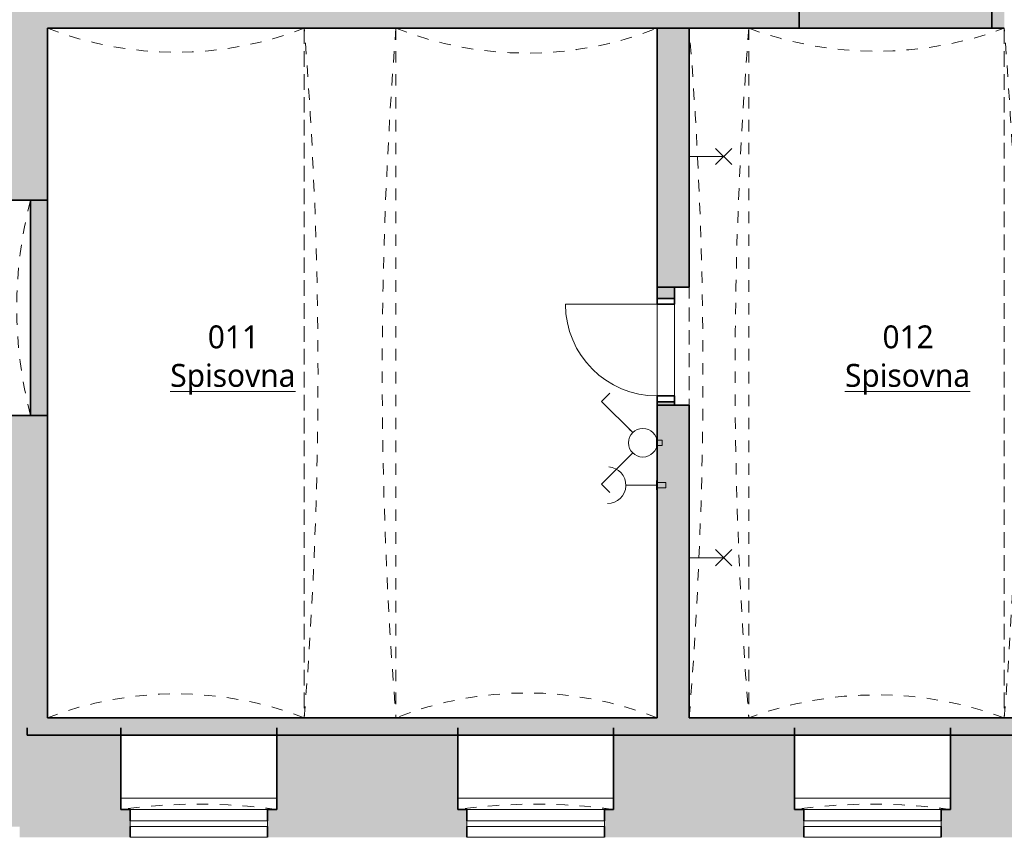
# Model space of a CAD drawing. Header units: metres. Extents: x -0.2 to 46.2, y -4.9 to 27.9.
# Tile 7 of 11: x 22.2 to 30.8, y 0.4 to 7.5. Entities that reach past the tile are written whole.
import ezdxf

# ---------------------------------------------------------------- set-up
doc = ezdxf.new("R2010")
doc.units = ezdxf.units.M
doc.linetypes.add('AV - Carkovana 2mm', pattern=[0.0027, 0.002, -0.0007])
doc.linetypes.add('AV - Cerch_ 1 tecka 4mm', pattern=[0.006, 0.004, -0.001, 0, -0.001])
doc.layers.add('AV-MISTNOSTI', color=5, linetype='Continuous', lineweight=5, true_color=0x0000ff)
doc.layers.add('AV-TEXTY', color=5, linetype='Continuous', lineweight=13, true_color=0x0000ff)
doc.layers.add('AV-SRAFY', color=7, linetype='Continuous', lineweight=35)
doc.layers.add('AV-STAVBA', color=7, linetype='Continuous', lineweight=18)
doc.styles.add('Trebuchet MS_B', font='trebuc.ttf', dxfattribs={"height": 0.2})

# ---------------------------------------------------------------- blocks, each defined once
blk = doc.blocks.new('GM_Otvor s klenutým nadpražím - 1880x2000_2000-1020490-1PP')
at = {"layer": 'AV-STAVBA', "color": 254, "linetype": 'AV - Cerch_ 1 tecka 4mm', "lineweight": 13, "true_color": 0xcccccc}
for p, q in [((-0.94, 0.435), (0.94, 0.435)), ((0.8565, -0.285), (-0.8565, -0.285))]:
    blk.add_line(p, q, dxfattribs=at)
for centre, start, end in [((0, 4.0567), 255.44999, 284.55001), ((0, -3.9067), 75.44999, 104.55001)]:
    blk.add_arc(centre, 3.7417, start, end, dxfattribs=at)
blk = doc.blocks.new('GM_Otvor s klenutým nadpražím - 6020x2050_5960-879224-1PP')
at = {"layer": 'AV-STAVBA', "color": 254, "linetype": 'AV - Cerch_ 1 tecka 4mm', "lineweight": 13, "true_color": 0xcccccc}
for p, q in [((-3.01, 0.4), (3.01, 0.4)), ((2.9265, -0.4), (-2.9265, -0.4))]:
    blk.add_line(p, q, dxfattribs=at)
for centre, start, end in [((0, 38.0904), 265.43398, 274.56602), ((0, -38.0904), 85.43398, 94.56602)]:
    blk.add_arc(centre, 37.8104, start, end, dxfattribs=at)
blk = doc.blocks.new('GM_Otvor s klenutým nadpražím - 6020x2050_5960-879624-1PP')
at = {"layer": 'AV-STAVBA', "color": 254, "linetype": 'AV - Cerch_ 1 tecka 4mm', "lineweight": 13, "true_color": 0xcccccc}
for p, q in [((-3.01, 0.4), (3.01, 0.4)), ((2.9265, -0.12), (-2.9265, -0.12))]:
    blk.add_line(p, q, dxfattribs=at)
for centre, start, end in [((0, 38.0904), 265.43398, 274.56602), ((0, -37.8104), 85.43398, 94.56602)]:
    blk.add_arc(centre, 37.8104, start, end, dxfattribs=at)
blk = doc.blocks.new('GM_Otvor s klenutým nadpražím - 6020x2000_5800-879954-1PP')
at = {"layer": 'AV-STAVBA', "color": 254, "linetype": 'AV - Cerch_ 1 tecka 4mm', "lineweight": 13, "true_color": 0xcccccc}
for p, q in [((-3.01, 0.4), (3.01, 0.4)), ((2.9265, -0.4), (-2.9265, -0.4))]:
    blk.add_line(p, q, dxfattribs=at)
for centre, start, end in [((0, 38.0904), 265.43398, 274.56602), ((0, -38.0904), 85.43398, 94.56602)]:
    blk.add_arc(centre, 37.8104, start, end, dxfattribs=at)
blk = doc.blocks.new('GM_Otvor_obdélníkový - 1030x2060-926920-1PP')
at = {"layer": 'AV-STAVBA', "color": 254, "linetype": 'AV - Cerch_ 1 tecka 4mm', "lineweight": 13, "true_color": 0xcccccc}
for p, q in [((-0.515, 0.14), (0.515, 0.14)), ((-0.515, -0.14), (0.515, -0.14)), ((-0.515, -0.14), (0.515, -0.14))]:
    blk.add_line(p, q, dxfattribs=at)
blk = doc.blocks.new('DO_1-L_Ocel_ - 800x1970_150_bez křídla-927349-1PP')
at = {"layer": 'AV-STAVBA', "color": 254, "true_color": 0xcccccc}
for p, q in [((0.4, 0.875), (0.4, 0.075)), ((-0.4, 0.075), (0.4, 0.075)), ((-0.4, -0.075), (0.4, -0.075))]:
    blk.add_line(p, q, dxfattribs=at)
at = {"layer": 'AV-STAVBA', "color": 254, "linetype": 'AV - Cerch_ 1 tecka 4mm', "true_color": 0xcccccc}
for p, q in [((-0.45, 0.075), (0.45, 0.075)), ((-0.4, 0.075), (0.4, 0.075)), ((-0.45, -0.075), (0.45, -0.075)), ((-0.4, -0.075), (0.4, -0.075))]:
    blk.add_line(p, q, dxfattribs=at)
at = {"layer": 'AV-STAVBA', "color": 254, "lineweight": 35, "true_color": 0xcccccc}
for p, q in [((-0.4, 0.075), (-0.45, 0.075)), ((-0.45, 0.075), (-0.45, -0.075)), ((-0.4, -0.075), (-0.4, 0.075)), ((0.45, 0.075), (0.4, 0.075)), ((0.4, 0.075), (0.4, -0.075)), ((0.45, -0.075), (0.45, 0.075)), ((-0.45, -0.075), (-0.4, -0.075)), ((0.4, -0.075), (0.45, -0.075))]:
    blk.add_line(p, q, dxfattribs=at)
at = {"layer": 'AV-STAVBA', "color": 254, "true_color": 0xcccccc}
blk.add_arc((0.4, 0.075), 0.8, 90, 180, dxfattribs=at)
blk = doc.blocks.new('WI_1-1_sklepní_s příčlemi_s klenutým nadpražím_2x šikmý parapet_ nadpraží - 1200x600_02-1040800-1PP')
at = {"layer": 'AV-STAVBA', "color": 254, "true_color": 0xcccccc}
for p, q in [((-0.6, -0.425), (0.6, -0.425)), ((-0.6, -0.475), (-0.6, -0.425)), ((0.6, -0.425), (0.6, -0.475)), ((0.6, -0.475), (-0.6, -0.475))]:
    blk.add_line(p, q, dxfattribs=at)
at = {"layer": 'AV-STAVBA', "color": 254, "linetype": 'AV - Carkovana 2mm', "true_color": 0xcccccc}
blk.add_arc((0, -5.2785), 5, 82.18355, 97.81645, dxfattribs=at)
blk = doc.blocks.new('GM_Void_valená klenba - GM_Void_valená klenba-1524559-1PP')
at = {"layer": 'AV-STAVBA', "color": 254, "linetype": 'AV - Cerch_ 1 tecka 4mm', "lineweight": 13, "true_color": 0xcccccc}
for p, q in [((-1.12, 3.085), (-1.12, -2.935)), ((-1.12, 3.085), (1.12, 3.085)), ((1.12, 3.085), (1.12, -2.935)), ((-1.12, -2.935), (1.12, -2.935))]:
    blk.add_line(p, q, dxfattribs=at)
for centre, start, end in [((0, 5.9756), 248.82054, 291.17946), ((0, -5.8256), 68.82054, 111.17946)]:
    blk.add_arc(centre, 3.1, start, end, dxfattribs=at)
blk = doc.blocks.new('GM_Void_valená klenba - GM_Void_valená klenba-1524402-1PP')
at = {"layer": 'AV-STAVBA', "color": 254, "linetype": 'AV - Cerch_ 1 tecka 4mm', "lineweight": 13, "true_color": 0xcccccc}
for p, q in [((-1.14, 3.01), (-1.14, -3.01)), ((-1.14, 3.01), (1.14, 3.01)), ((1.14, 3.01), (1.14, -3.01)), ((-1.14, -3.01), (1.14, -3.01))]:
    blk.add_line(p, q, dxfattribs=at)
for centre, start, end in [((0, 5.8928), 248.42358, 291.57642), ((0, -5.8928), 68.42358, 111.57642)]:
    blk.add_arc(centre, 3.1, start, end, dxfattribs=at)
blk = doc.blocks.new('GM_Void_valená klenba - GM_Void_valená klenba-1524403-1PP')
at = {"layer": 'AV-STAVBA', "color": 254, "linetype": 'AV - Cerch_ 1 tecka 4mm', "lineweight": 13, "true_color": 0xcccccc}
for p, q in [((-1.115, 3.01), (-1.115, -3.01)), ((-1.115, 3.01), (1.115, 3.01)), ((1.115, 3.01), (1.115, -3.01)), ((-1.115, -3.01), (1.115, -3.01))]:
    blk.add_line(p, q, dxfattribs=at)
for centre, start, end in [((0, 6.0095), 249.60822, 290.39178), ((0, -6.0095), 69.60822, 110.39178)]:
    blk.add_arc(centre, 3.2, start, end, dxfattribs=at)
blk = doc.blocks.new('D0089 - 1514 - OÚPSŘ_Benešova_rvt-1-1PP')
at = {"layer": 'AV-SRAFY', "lineweight": 18, "true_color": 0xcccccc}
h = blk.add_hatch(color=254, dxfattribs=at)
h.paths.add_polyline_path([(36.8448, 7.4182), (36.8448, 8.7082), (34.3848, 8.7082), (34.3848, 7.4182), (35.534, 7.4182)])
h.paths.add_polyline_path([(28.9948, 7.4182), (28.9948, 8.7082), (28.5548, 8.7082), (28.5548, 7.4182)])
h.paths.add_polyline_path([(27.7548, 7.4182), (27.7548, 8.7082), (25.4748, 8.7082), (25.4748, 7.4182), (27.4548, 7.4182)])
h.paths.add_polyline_path([(17.9148, 7.4182), (24.6748, 7.4182), (24.6748, 8.7082), (17.9148, 8.7082), (17.9148, 7.4398)])
h.paths.add_polyline_path([(30.7848, 7.4182), (30.7848, 8.7082), (30.6748, 8.7082), (30.6748, 7.4182)])
h.paths.add_polyline_path([(31.5848, 7.4182), (31.9548, 7.4182), (31.9548, 8.7082), (31.5848, 8.7082), (31.5848, 7.4398)])
h.paths.add_polyline_path([(33.4148, 7.4182), (33.5848, 7.4182), (33.5848, 8.7082), (33.4148, 8.7082), (33.4148, 7.4398)])
at = {"layer": 'AV-SRAFY', "lineweight": 5, "true_color": 0xcccccc}
for points in [[(24.6748, 7.4182), (25.4748, 7.4182), (25.4748, 8.7082), (24.6748, 8.7082), (24.6748, 7.4398)], [(28.5548, 7.4182), (28.5548, 8.7082), (27.7548, 8.7082), (27.7548, 7.4182)], [(39.2948, 1.2482), (39.2948, 1.3098), (22.2548, 1.3098), (22.2548, 1.2482), (35.534, 1.2482)]]:
    blk.add_hatch(color=254, dxfattribs=at).paths.add_polyline_path(points)
at = {"layer": 'AV-SRAFY', "lineweight": 18, "true_color": 0xcccccc}
for points in [[(28.9948, 7.4182), (30.6748, 7.4182), (30.6748, 7.5682), (28.9948, 7.5682), (28.9948, 7.4398)], [(22.2848, 4.0382), (22.4348, 4.0382), (22.4348, 5.9182), (22.2848, 5.9182), (22.2848, 4.5515)]]:
    blk.add_hatch(color=254, dxfattribs=at).paths.add_polyline_path(points)
at = {"layer": 'AV-SRAFY', "lineweight": 5, "true_color": 0xcccccc}
h = blk.add_hatch(color=254, dxfattribs=at)
h.paths.add_polyline_path([(22.4348, 1.3982), (22.4348, 4.0382), (21.5648, 4.0382), (21.5648, 1.3982)])
h.paths.add_polyline_path([(21.5648, 5.9182), (22.4348, 5.9182), (22.4348, 7.4182), (21.5648, 7.4182)])
h = blk.add_hatch(color=254, dxfattribs=at)
h.paths.add_polyline_path([(27.7548, 1.3982), (28.0348, 1.3982), (28.0348, 4.1282), (27.7548, 4.1282)])
h.paths.add_polyline_path([(27.7548, 5.1582), (28.0348, 5.1582), (28.0348, 7.4182), (27.7548, 7.4182)])
at = {"layer": 'AV-SRAFY', "lineweight": 18, "true_color": 0xcccccc}
h = blk.add_hatch(color=254, dxfattribs=at)
h.paths.add_polyline_path([(27.7548, 4.1282), (27.9048, 4.1282), (27.9048, 4.1582), (27.7548, 4.1582)])
h.paths.add_polyline_path([(27.9048, 5.0582), (27.9048, 5.1582), (27.7548, 5.1582), (27.7548, 5.0582)])
at = {"layer": 'AV-SRAFY', "lineweight": 5, "true_color": 0xcccccc}
h = blk.add_hatch(color=254, dxfattribs=at)
h.paths.add_polyline_path([(16.9084, 0.4482), (22.1908, 0.4482), (22.1908, 1.3098), (39.7648, 1.3098), (39.7648, 1.3982), (20.1648, 1.3982), (20.1648, 1.1532), (19.2148, 1.1532), (19.2148, 1.3982), (16.2848, 1.3982), (16.2848, 1.1651), (16.9084, 1.1651)])
h.paths.add_polyline_path([(11.2962, 1.1651), (12.0398, 1.1651), (12.0398, 1.3982), (10.8648, 1.3982), (10.8648, 1.1651)])
h.paths.add_polyline_path([(14.9848, 1.1651), (14.9848, 1.3982), (13.3398, 1.3982), (13.3398, 1.1651)])
h = blk.add_hatch(color=254, dxfattribs=at)
h.paths.add_polyline_path([(39.7648, 0.4482), (39.7648, 1.3098), (33.2548, 1.3098), (33.2548, 0.5982), (33.1748, 0.5982), (33.1748, 0.4482), (35.534, 0.4482)])
h.paths.add_polyline_path([(29.0348, 0.4482), (29.0348, 0.5982), (28.9548, 0.5982), (28.9548, 1.3098), (27.3748, 1.3098), (27.3748, 0.5982), (27.2948, 0.5982), (27.2948, 0.4482), (27.4548, 0.4482)])
h.paths.add_polyline_path([(30.2348, 0.4482), (31.9748, 0.4482), (31.9748, 0.5982), (31.8948, 0.5982), (31.8948, 1.3098), (30.3148, 1.3098), (30.3148, 0.5982), (30.2348, 0.5982), (30.2348, 0.4982)])
h.paths.add_polyline_path([(24.3548, 0.4482), (26.0948, 0.4482), (26.0948, 0.5982), (26.0148, 0.5982), (26.0148, 1.3098), (24.4348, 1.3098), (24.4348, 0.5982), (24.3548, 0.5982), (24.3548, 0.4982)])
h.paths.add_polyline_path([(23.1548, 0.4482), (23.1548, 0.5982), (23.0748, 0.5982), (23.0748, 1.3098), (22.1908, 1.3098), (22.1908, 0.4482)])
h = blk.add_hatch(color=254, dxfattribs=at)
h.paths.add_polyline_path([(33.1748, 0.355), (33.9791, 0.355), (33.9791, 0.4482), (33.1748, 0.4482)])
h.paths.add_polyline_path([(22.1908, 0.355), (23.1548, 0.355), (23.1548, 0.4482), (22.1908, 0.4482)])
h.paths.add_polyline_path([(24.3548, 0.355), (26.0948, 0.355), (26.0948, 0.4482), (24.3548, 0.4482)])
h.paths.add_polyline_path([(31.4944, 0.355), (31.9748, 0.355), (31.9748, 0.4482), (30.2348, 0.4482), (30.2348, 0.355)])
h.paths.add_polyline_path([(27.2948, 0.355), (29.0348, 0.355), (29.0348, 0.4482), (27.2948, 0.4482)])
at = {"layer": 'AV-STAVBA', "color": 254, "lineweight": 35, "true_color": 0xcccccc}
for p, q in [((28.9948, 7.4182), (28.9948, 8.7082)), ((30.6748, 8.7082), (30.6748, 7.4182)), ((28.9948, 7.5682), (28.9948, 7.4182)), ((30.6748, 7.4182), (30.6748, 7.5682)), ((22.4348, 7.4182), (22.4348, 5.9182)), ((22.4348, 7.4182), (24.6748, 7.4182)), ((25.4748, 7.4182), (24.6748, 7.4182)), ((25.4748, 7.4182), (27.7548, 7.4182)), ((28.5548, 7.4182), (27.7548, 7.4182)), ((28.0348, 7.4182), (27.7548, 7.4182)), ((27.7548, 7.4182), (27.7548, 5.1582)), ((28.0348, 5.1582), (28.0348, 7.4182)), ((28.5548, 7.4182), (28.9948, 7.4182)), ((28.9948, 7.4182), (30.6748, 7.4182)), ((30.6748, 7.4182), (30.7848, 7.4182)), ((22.4348, 5.9182), (21.5648, 5.9182)), ((22.2848, 5.9182), (22.2848, 4.0382)), ((22.4348, 5.9182), (22.2848, 5.9182)), ((22.4348, 4.0382), (22.4348, 5.9182)), ((28.0348, 5.1582), (27.7548, 5.1582)), ((27.7548, 5.1582), (27.7548, 5.0582)), ((27.9048, 5.1582), (27.7548, 5.1582)), ((27.9048, 5.0582), (27.9048, 5.1582)), ((27.7548, 5.0582), (27.9048, 5.0582)), ((27.7548, 4.1582), (27.7548, 4.1282)), ((27.9048, 4.1582), (27.7548, 4.1582)), ((28.0348, 4.1282), (27.7548, 4.1282)), ((27.7548, 1.3982), (27.7548, 4.1282)), ((27.7548, 4.1282), (27.9048, 4.1282)), ((27.9048, 4.1282), (27.9048, 4.1582)), ((28.0348, 1.3982), (28.0348, 4.1282)), ((22.4348, 4.0382), (21.5648, 4.0382)), ((22.2848, 4.0382), (22.4348, 4.0382)), ((22.4348, 1.3982), (22.4348, 4.0382)), ((22.4348, 1.3982), (27.7548, 1.3982)), ((28.0348, 1.3982), (34.1348, 1.3982)), ((22.2548, 1.2482), (22.2548, 1.3098)), ((23.0748, 0.5982), (23.0748, 1.3098)), ((24.4348, 0.5982), (24.4348, 1.3098)), ((26.0148, 0.5982), (26.0148, 1.3098)), ((27.3748, 0.5982), (27.3748, 1.3098)), ((28.9548, 0.5982), (28.9548, 1.3098)), ((30.3148, 0.5982), (30.3148, 1.3098)), ((39.2948, 1.2482), (22.2548, 1.2482)), ((23.1548, 0.5982), (23.0748, 0.5982)), ((23.1548, 0.4982), (23.1548, 0.5982)), ((24.3548, 0.4982), (24.3548, 0.5982)), ((24.3548, 0.5982), (24.4348, 0.5982)), ((26.0948, 0.5982), (26.0148, 0.5982)), ((26.0948, 0.4982), (26.0948, 0.5982)), ((27.2948, 0.4982), (27.2948, 0.5982)), ((27.2948, 0.5982), (27.3748, 0.5982)), ((29.0348, 0.5982), (28.9548, 0.5982)), ((29.0348, 0.4982), (29.0348, 0.5982)), ((30.2348, 0.4982), (30.2348, 0.5982)), ((30.2348, 0.5982), (30.3148, 0.5982)), ((23.1548, 0.4482), (23.1548, 0.355)), ((24.3548, 0.4482), (24.3548, 0.355)), ((26.0948, 0.4482), (26.0948, 0.355)), ((27.2948, 0.4482), (27.2948, 0.355)), ((29.0348, 0.4482), (29.0348, 0.355)), ((30.2348, 0.4482), (30.2348, 0.355))]:
    blk.add_line(p, q, dxfattribs=at)
at = {"layer": 'AV-STAVBA', "color": 254, "true_color": 0xcccccc}
for p, q in [((27.7548, 4.2082), (27.7548, 5.0082)), ((27.9048, 5.0082), (27.9048, 4.2082)), ((24.4348, 0.6982), (23.0748, 0.6982)), ((26.0148, 0.6982), (27.3748, 0.6982)), ((30.3148, 0.6982), (28.9548, 0.6982)), ((24.3548, 0.5982), (23.1548, 0.5982)), ((27.2948, 0.5982), (26.0948, 0.5982)), ((30.2348, 0.5982), (29.0348, 0.5982)), ((23.1548, 0.355), (24.3548, 0.355)), ((26.0948, 0.355), (27.2948, 0.355)), ((29.0348, 0.355), (30.2348, 0.355))]:
    blk.add_line(p, q, dxfattribs=at)
at = {"layer": 'AV-STAVBA', "color": 254, "lineweight": 18, "true_color": 0xcccccc}
for name, p in [('GM_Void_valená klenba - GM_Void_valená klenba-1524559-1PP', (23.5548, 4.3332)), ('GM_Void_valená klenba - GM_Void_valená klenba-1524402-1PP', (26.6148, 4.4082)), ('GM_Void_valená klenba - GM_Void_valená klenba-1524403-1PP', (29.6698, 4.4082)), ('WI_1-1_sklepní_s příčlemi_s klenutým nadpražím_2x šikmý parapet_ nadpraží - 1200x600_02-1040800-1PP', (23.7548, 0.9232)), ('WI_1-1_sklepní_s příčlemi_s klenutým nadpražím_2x šikmý parapet_ nadpraží - 1200x600_02-1040800-1PP', (26.6948, 0.9232)), ('WI_1-1_sklepní_s příčlemi_s klenutým nadpražím_2x šikmý parapet_ nadpraží - 1200x600_02-1040800-1PP', (29.6348, 0.9232))]:
    blk.add_blockref(name, p, dxfattribs=at)
for name, p, rotation in [('GM_Otvor s klenutým nadpražím - 6020x2050_5960-879224-1PP', (25.0748, 4.4082), 269.9999999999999), ('GM_Otvor s klenutým nadpražím - 6020x2050_5960-879624-1PP', (28.1548, 4.4082), 269.9999999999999), ('GM_Otvor s klenutým nadpražím - 6020x2000_5800-879954-1PP', (31.1848, 4.4082), 269.9999999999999), ('GM_Otvor s klenutým nadpražím - 1880x2000_2000-1020490-1PP', (21.9998, 4.9782), 89.9999999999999), ('GM_Otvor_obdélníkový - 1030x2060-926920-1PP', (27.8948, 4.6432), 269.9999999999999), ('DO_1-L_Ocel_ - 800x1970_150_bez křídla-927349-1PP', (27.8298, 4.6082), 90)]:
    blk.add_blockref(name, p, dxfattribs=dict(at, rotation=rotation))
blk = doc.blocks.new('EF_Vypínač - Dvojklapka-835340-1PP')
at = {"layer": 'AV-STAVBA'}
for p, q in [((8.073, 7.5032), (8.073, 7.4582)), ((8.121, 7.5032), (8.073, 7.5032)), ((8.121, 7.4582), (8.121, 7.5032)), ((8.057, 7.4582), (8.057, 7.4532)), ((8.137, 7.4582), (8.057, 7.4582)), ((8.057, 7.4532), (8.137, 7.4532)), ((8.127, 7.4532), (8.067, 7.4532)), ((8.067, 7.4532), (8.127, 7.4532)), ((8.137, 7.4532), (8.137, 7.4582))]:
    blk.add_line(p, q, dxfattribs=at)
blk = doc.blocks.new('EF_Zásuvka - Jednozásuvka-840808-1PP')
at = {"layer": 'AV-STAVBA'}
for p, q in [((8.4049, 7.5332), (8.4049, 7.4582)), ((8.4529, 7.5332), (8.4049, 7.5332)), ((8.4529, 7.4582), (8.4529, 7.5332)), ((8.3889, 7.4582), (8.3889, 7.4532)), ((8.4689, 7.4582), (8.3889, 7.4582)), ((8.3889, 7.4532), (8.4689, 7.4532)), ((8.3989, 7.4532), (8.4589, 7.4532)), ((8.4589, 7.4532), (8.3989, 7.4532)), ((8.3989, 7.4532), (8.4589, 7.4532)), ((8.4039, 7.4532), (8.4539, 7.4532)), ((8.4089, 7.4532), (8.447, 7.4532)), ((8.4089, 7.4532), (8.447, 7.4532)), ((8.4202, 7.4532), (8.4164, 7.4532)), ((8.4202, 7.4532), (8.4164, 7.4532)), ((8.4264, 7.4532), (8.4302, 7.4532)), ((8.4264, 7.4532), (8.4302, 7.4532)), ((8.4364, 7.4532), (8.4402, 7.4532)), ((8.4364, 7.4532), (8.4402, 7.4532)), ((8.4689, 7.4532), (8.4689, 7.4582))]:
    blk.add_line(p, q, dxfattribs=at)
blk = doc.blocks.new('LF_kulový vrchlík - 80_200-890111-1PP')
at = {"layer": 'AV-STAVBA', "color": 5, "true_color": 0x0000ff}
for p, q in [((5.0755, 26.5987), (4.9341, 26.4572)), ((5.0755, 26.4572), (4.9341, 26.5987)), ((5.3032, 26.5279), (5.0048, 26.5279))]:
    blk.add_line(p, q, dxfattribs=at)

msp = doc.modelspace()

# ---------------------------------------------------------------- linework, layer by layer
at = {"layer": 'AV-TEXTY', "lineweight": 5}
for p, q in [((27.2688, 4.1605), (27.3407, 4.2324)), ((27.5414, 3.8878), (27.2688, 4.1605)), ((27.5414, 3.8878), (27.5117, 3.9175)), ((27.5414, 3.711), (27.2688, 3.4384)), ((27.2688, 3.4384), (27.3407, 3.3664)), ((27.4816, 3.4287), (27.7548, 3.4287))]:
    msp.add_line(p, q, dxfattribs=at)
msp.add_circle((27.6298, 3.7994), 0.125, dxfattribs=at)
msp.add_arc((27.3216, 3.4287), 0.16, 270, 86.41054, dxfattribs=at)

# ---------------------------------------------------------------- block references
at = {"lineweight": 5}
msp.add_blockref('D0089 - 1514 - OÚPSŘ_Benešova_rvt-1-1PP', (0, 0), dxfattribs=at)
at = {"layer": 'AV-STAVBA', "color": 5, "true_color": 0x0000ff, "rotation": 180}
for p in [(33.3396, 32.8267), (33.3396, 29.3236)]:
    msp.add_blockref('LF_kulový vrchlík - 80_200-890111-1PP', p, dxfattribs=at)
at = {"layer": 'AV-STAVBA', "rotation": 270.0000000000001}
for name, p in [('EF_Vypínač - Dvojklapka-835340-1PP', (20.2966, 11.8964)), ('EF_Zásuvka - Jednozásuvka-840808-1PP', (20.2966, 11.8577))]:
    msp.add_blockref(name, p, dxfattribs=at)

# ---------------------------------------------------------------- texts
at = {"layer": 'AV-MISTNOSTI', "char_height": 0.2, "attachment_point": 1, "style": 'Trebuchet MS_B'}
for s, insert, width in [('011', (23.8329, 4.8241), 0.601266), ('012', (29.7218, 4.8241), 0.601266), ('\\LSpisovna', (23.5054, 4.4878), 1.394936), ('\\LSpisovna', (29.3943, 4.4878), 1.394936)]:
    msp.add_mtext(s, dxfattribs=dict(at, insert=insert, width=width))

doc.saveas('drawing.dxf')
